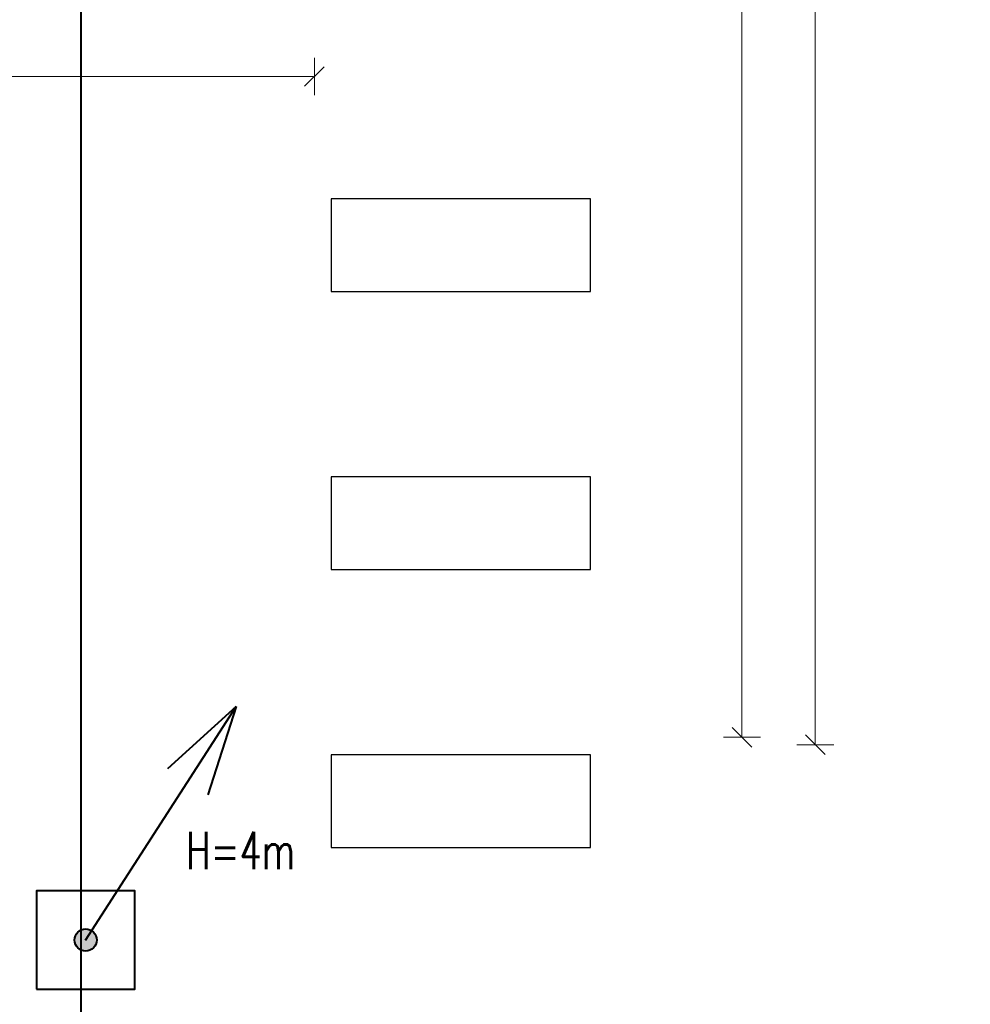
# Model space of a CAD drawing. Header units: millimetres. Extents: x -7955266 to 72030, y -46136 to 9299934.
# Tile 123 of 203: x -5016259 to -5005996, y 6459735 to 6470362. Entities that reach past the tile are written whole.
import ezdxf
from ezdxf.enums import TextEntityAlignment as Align

# ---------------------------------------------------------------- set-up
doc = ezdxf.new("R2010")
doc.units = ezdxf.units.MM
doc.header["$LTSCALE"] = 10
for name, color, linetype, lineweight in [('!XREF', 8, 'Continuous', 5), ('IE_ATRYBUTY_ BLOCK_1', 7, 'Continuous', 25), ('IE_ATRYBUTY_ BLOCK_2', 7, 'Continuous', 18), ('IE_zwody', 140, 'Continuous', 40), ('XREF_E_PRZ24002_rzut dachu$0$0-DACH-ISTN', 8, 'Continuous', 5), ('XREF_E_PRZ24002_rzut dachu$0$DO-HALA-WYMIAR', 8, 'Continuous', 5)]:
    doc.layers.add(name, color=color, linetype=linetype, lineweight=lineweight)
doc.layers.add('0-NASWIETLA', color=7, linetype='Continuous')
doc.styles.add('ROMANS', font='romans.shx', dxfattribs={"width": 0.8})
doc.styles.add('XREF_E_PRZ24002_rzut dachu$0$CP_ATTR', font='ROMANS.SHX')
doc.styles.add('XREF_E_PRZ24002_rzut dachu$0$ROMANS', font='romans.shx', dxfattribs={"width": 0.8})
doc.dimstyles.new('XREF_E_PRZ24002_rzut dachu$0$STANDARD', dxfattribs={"dimscale": 1.4, "dimtxt": 21, "dimasz": 0.5, "dimexe": 0.2, "dimexo": 0.1, "dimgap": 6, "dimtad": 1, "dimdec": 1, "dimrnd": 0.5, "dimzin": 12, "dimdsep": 46, "dimtxsty": 'XREF_E_PRZ24002_rzut dachu$0$ROMANS', "dimblk1": 'XREF_E_PRZ24002_rzut dachu$0$Q', "dimblk2": 'XREF_E_PRZ24002_rzut dachu$0$Q', "dimsah": 1, "dimcen": 0.5, "dimse1": 1, "dimse2": 1, "dimclrd": 8, "dimclre": 8, "dimclrt": 7, "dimadec": 0, "dimazin": 0, "dimtfac": 1, "dimtdec": 1, "dimtix": 1, "dimtmove": 2, "dimatfit": 3, "dimldrblk": 'XREF_E_PRZ24002_rzut dachu$0$Q', "dimfxl": 1, "dimtolj": 1, "dimtzin": 12, "dimarcsym": 0})

# ---------------------------------------------------------------- blocks, each defined once
blk = doc.blocks.new('XREF_E_PRZ24002_rzut dachu$0$Q')
for p, q in [((0, 20), (0, -20)), ((10.6, 10.6), (-10.6, -10.6))]:
    blk.add_line(p, q)
blk = doc.blocks.new('*D350')
at = {"layer": 'XREF_E_PRZ24002_rzut dachu$0$DO-HALA-WYMIAR', "color": 8, "lineweight": -2, "transparency": 16777216}
blk.add_line((-261801.2, 251893.5), (-259619.2, 251893.5), dxfattribs=at)
at = {"layer": 'XREF_E_PRZ24002_rzut dachu$0$DO-HALA-WYMIAR', "color": 8, "linetype": 'ByBlock', "lineweight": -2, "transparency": 16777216, "rotation": 180}
blk.add_blockref('XREF_E_PRZ24002_rzut dachu$0$Q', (-261802.2, 251893.5), dxfattribs=at)
at = {"layer": 'XREF_E_PRZ24002_rzut dachu$0$DO-HALA-WYMIAR', "color": 8, "linetype": 'ByBlock', "lineweight": -2, "transparency": 16777216}
blk.add_blockref('XREF_E_PRZ24002_rzut dachu$0$Q', (-259618.2, 251893.5), dxfattribs=at)
at = {"layer": 'XREF_E_PRZ24002_rzut dachu$0$DO-HALA-WYMIAR', "color": 7, "transparency": 16777216, "insert": (-260806, 251926.5), "char_height": 42, "attachment_point": 5, "style": 'XREF_E_PRZ24002_rzut dachu$0$ROMANS'}
blk.add_mtext('\\A1;2184', dxfattribs=at)
blk = doc.blocks.new('*D379')
at = {"layer": 'XREF_E_PRZ24002_rzut dachu$0$DO-HALA-WYMIAR', "color": 8, "lineweight": -2, "transparency": 16777216}
blk.add_line((-259156.8, 256221.3), (-259156.8, 251181.3), dxfattribs=at)
at = {"layer": 'XREF_E_PRZ24002_rzut dachu$0$DO-HALA-WYMIAR', "color": 8, "linetype": 'ByBlock', "lineweight": -2, "transparency": 16777216}
for p, rotation in [((-259156.8, 256222.3), 90), ((-259156.8, 251180.3), 270)]:
    blk.add_blockref('XREF_E_PRZ24002_rzut dachu$0$Q', p, dxfattribs=dict(at, rotation=rotation))
at = {"layer": 'XREF_E_PRZ24002_rzut dachu$0$DO-HALA-WYMIAR', "color": 7, "transparency": 16777216, "insert": (-259189.8, 253701.3), "char_height": 42, "attachment_point": 5, "rotation": 90, "style": 'XREF_E_PRZ24002_rzut dachu$0$ROMANS'}
blk.add_mtext('\\A1;5042', dxfattribs=at)
blk = doc.blocks.new('*D383')
at = {"layer": 'XREF_E_PRZ24002_rzut dachu$0$DO-HALA-WYMIAR', "color": 8, "lineweight": -2, "transparency": 16777216}
blk.add_line((-259077.5, 256229.3), (-259077.5, 251173.3), dxfattribs=at)
at = {"layer": 'XREF_E_PRZ24002_rzut dachu$0$DO-HALA-WYMIAR', "color": 8, "linetype": 'ByBlock', "lineweight": -2, "transparency": 16777216}
for p, rotation in [((-259077.5, 256230.3), 90), ((-259077.5, 251172.3), 270)]:
    blk.add_blockref('XREF_E_PRZ24002_rzut dachu$0$Q', p, dxfattribs=dict(at, rotation=rotation))
at = {"layer": 'XREF_E_PRZ24002_rzut dachu$0$DO-HALA-WYMIAR', "color": 7, "transparency": 16777216, "insert": (-259110.5, 253701.3), "char_height": 42, "attachment_point": 5, "rotation": 90, "style": 'XREF_E_PRZ24002_rzut dachu$0$ROMANS'}
blk.add_mtext('\\A1;5058', dxfattribs=at)
blk = doc.blocks.new('G$C4A87D2E6')
at = {"layer": '0-NASWIETLA', "color": 1}
for points in [[(-1110, -16586), (-1110, -16486), (-1390, -16486), (-1390, -16586)], [(-1110, -16886), (-1110, -16786), (-1390, -16786), (-1390, -16886)], [(-1110, -17186), (-1110, -17086), (-1390, -17086), (-1390, -17186)]]:
    blk.add_lwpolyline(points, close=True, dxfattribs=at)
blk = doc.blocks.new('*U17')
h = blk.add_hatch(color=256)
edge = h.paths.add_edge_path()
edge.add_arc((0, 0), 60, 0, 360)
for p, q in [((0, 0), (813.5, 1260.2)), ((813.5, 1260.2), (442.9, 924.6)), ((813.5, 1260.2), (660.3, 784.3))]:
    blk.add_line(p, q)
blk.add_lwpolyline([(-265, -265), (265, -265), (265, 265), (-265, 265)], close=True)
blk.add_circle((0, 0), 60)
at = {"layer": 'IE_ATRYBUTY_ BLOCK_1', "style": 'ROMANS', "width": 0.7, "flags": 8}
blk.add_attdef('TYP', text='', height=200, dxfattribs=at).set_placement((837, 383.4), align=Align.CENTER)
at = {"layer": 'IE_ATRYBUTY_ BLOCK_2', "style": 'ROMANS', "width": 0.6, "flags": 8}
for tag, p in [('OPIS1', (837, 165.8)), ('OPIS2', (837, -34.2))]:
    blk.add_attdef(tag, text='', height=150, dxfattribs=at).set_placement(p, align=Align.CENTER)
blk = doc.blocks.new('XREF_E_PRZ24002_rzut dachu')
at = {"layer": 'XREF_E_PRZ24002_rzut dachu$0$0-DACH-ISTN', "linetype": 'ByBlock', "style": 'XREF_E_PRZ24002_rzut dachu$0$CP_ATTR', "flags": 9}
for tag, p, height, width in [('NAME', (-279398.18, 267206.19), 0.01, 2.430116), ('PRODUCER', (-279398.18, 267206.19), 0.01, 2.430116), ('PRODUCT-TYPE', (-279398.18, 267206.19), 0.01, 2.430116), ('ARTICLE', (-279398.18, 267206.19), 0.01, 2.430116), ('FLOW', (-279398.18, 267206.19), 0.01, 2.430116), ('OTHER', (-279398.18, 267206.19), 0.01, 2.430116), ('NAME', (-279644.05, 267204.19), 0.01, 3.078589), ('PRODUCER', (-279644.05, 267204.19), 0.01, 3.078589), ('PRODUCT-TYPE', (-279644.05, 267204.19), 0.01, 3.078589), ('ARTICLE', (-279644.05, 267204.19), 0.01, 3.078589), ('FLOW', (-279644.05, 267204.19), 0.01, 3.078589), ('OTHER', (-279644.05, 267204.19), 0.01, 3.078589), ('NAME', (-279880.82, 267079.33), 0.01, 0.520644), ('PRODUCER', (-279880.82, 267079.33), 0.01, 0.520644), ('PRODUCT-TYPE', (-279880.82, 267079.33), 0.01, 0.520644), ('ARTICLE', (-279880.82, 267079.33), 0.01, 0.520644), ('FLOW', (-279880.82, 267079.33), 0.01, 0.520644), ('OTHER', (-279880.82, 267079.33), 0.01, 0.520644), ('NAME', (-279828.75, 267079.33), 0.0001, 1), ('PRODUCER', (-279828.75, 267079.33), 0.0001, 1), ('PRODUCT-TYPE', (-279828.75, 267079.33), 0.0001, 1), ('ARTICLE', (-279828.75, 267079.33), 0.0001, 1), ('FLOW', (-279828.75, 267079.33), 0.0001, 1), ('OTHER', (-279828.75, 267079.33), 0.0001, 1), ('NAME', (-279558.18, 266590.11), 0.0001, 1), ('PRODUCER', (-279558.18, 266590.11), 0.0001, 1), ('PRODUCT-TYPE', (-279558.18, 266590.11), 0.0001, 1), ('ARTICLE', (-279558.18, 266590.11), 0.0001, 1), ('FLOW', (-279558.18, 266590.11), 0.0001, 1), ('OTHER', (-279558.18, 266590.11), 0.0001, 1), ('NAME', (-280739.27, 251288.91), 0.0001, 1), ('PRODUCER', (-280739.27, 251288.91), 0.0001, 1), ('PRODUCT-TYPE', (-280739.27, 251288.91), 0.0001, 1), ('ARTICLE', (-280739.27, 251288.91), 0.0001, 1), ('FLOW', (-280739.27, 251288.91), 0.0001, 1), ('OTHER', (-280739.27, 251288.91), 0.0001, 1), ('NAME', (-280605.65, 251288.91), 0.0001, 1), ('PRODUCER', (-280605.65, 251288.91), 0.0001, 1), ('PRODUCT-TYPE', (-280605.65, 251288.91), 0.0001, 1), ('ARTICLE', (-280605.65, 251288.91), 0.0001, 1), ('FLOW', (-280605.65, 251288.91), 0.0001, 1), ('OTHER', (-280605.65, 251288.91), 0.0001, 1), ('NAME', (-279957.38, 251288.91), 0.0001, 1), ('PRODUCER', (-279957.38, 251288.91), 0.0001, 1), ('PRODUCT-TYPE', (-279957.38, 251288.91), 0.0001, 1), ('ARTICLE', (-279957.38, 251288.91), 0.0001, 1), ('FLOW', (-279957.38, 251288.91), 0.0001, 1), ('OTHER', (-279957.38, 251288.91), 0.0001, 1)]:
    blk.add_attdef(tag, p, '', height=height, dxfattribs=dict(at, width=width))
for tag, p, height, rotation, width in [('NAME', (-279015.17, 267206.19), 0.0001, 180, 1), ('PRODUCER', (-279015.17, 267206.19), 0.0001, 180, 1), ('PRODUCT-TYPE', (-279015.17, 267206.19), 0.0001, 180, 1), ('ARTICLE', (-279015.17, 267206.19), 0.0001, 180, 1), ('FLOW', (-279015.17, 267206.19), 0.0001, 180, 1), ('OTHER', (-279015.17, 267206.19), 0.0001, 180, 1), ('PRODUCT-TYPE', (-278926.22, 267206.19), 0.015, 180, 0.592965), ('PRODUCER', (-278926.22, 267206.19), 0.015, 180, 0.592965), ('ARTICLE', (-278926.22, 267206.19), 0.015, 180, 0.592965), ('NAME', (-278926.22, 267206.19), 0.015, 180, 0.592965), ('FLOW', (-278926.22, 267206.19), 0.015, 180, 0.592965), ('OTHER', (-278926.22, 267206.19), 0.015, 180, 0.592965), ('PRODUCT-TYPE', (-279196.19, 267204.19), 0.0001, 180, 1), ('NAME', (-279196.19, 267204.19), 0.0001, 180, 1), ('PRODUCER', (-279196.19, 267204.19), 0.0001, 180, 1), ('ARTICLE', (-279196.19, 267204.19), 0.0001, 180, 1), ('FLOW', (-279196.19, 267204.19), 0.0001, 180, 1), ('OTHER', (-279196.19, 267204.19), 0.0001, 180, 1), ('PRODUCT-TYPE', (-279109.07, 267204.19), 0.015, 180, 0.580797), ('PRODUCER', (-279109.07, 267204.19), 0.015, 180, 0.580797), ('ARTICLE', (-279109.07, 267204.19), 0.015, 180, 0.580797), ('NAME', (-279109.07, 267204.19), 0.015, 180, 0.580797), ('FLOW', (-279109.07, 267204.19), 0.015, 180, 0.580797), ('OTHER', (-279109.07, 267204.19), 0.015, 180, 0.580797), ('NAME', (-281343.26, 251313.16), 0.0001, 180, 1), ('PRODUCER', (-281343.26, 251313.16), 0.0001, 180, 1), ('PRODUCT-TYPE', (-281343.26, 251313.16), 0.0001, 180, 1), ('ARTICLE', (-281343.26, 251313.16), 0.0001, 180, 1), ('FLOW', (-281343.26, 251313.16), 0.0001, 180, 1), ('OTHER', (-281343.26, 251313.16), 0.0001, 180, 1), ('NAME', (-281440.06, 251297.51), 0.0001, 135, 1), ('PRODUCER', (-281440.06, 251297.51), 0.0001, 135, 1), ('PRODUCT-TYPE', (-281440.06, 251297.51), 0.0001, 135, 1), ('ARTICLE', (-281440.06, 251297.51), 0.0001, 135, 1), ('FLOW', (-281440.06, 251297.51), 0.0001, 135, 1), ('OTHER', (-281440.06, 251297.51), 0.0001, 135, 1), ('NAME', (-281127.88, 251288.91), 0.0001, 180, 1), ('PRODUCER', (-281127.88, 251288.91), 0.0001, 180, 1), ('PRODUCT-TYPE', (-281127.88, 251288.91), 0.0001, 180, 1), ('ARTICLE', (-281127.88, 251288.91), 0.0001, 180, 1), ('FLOW', (-281127.88, 251288.91), 0.0001, 180, 1), ('OTHER', (-281127.88, 251288.91), 0.0001, 180, 1), ('NAME', (-281411.29, 251268.73), 0.0001, 315, 1), ('PRODUCER', (-281411.29, 251268.73), 0.0001, 315, 1), ('PRODUCT-TYPE', (-281411.29, 251268.73), 0.0001, 315, 1), ('ARTICLE', (-281411.29, 251268.73), 0.0001, 315, 1), ('FLOW', (-281411.29, 251268.73), 0.0001, 315, 1), ('OTHER', (-281411.29, 251268.73), 0.0001, 315, 1)]:
    blk.add_attdef(tag, p, '', height=height, rotation=rotation, dxfattribs=dict(at, width=width))
at = {"layer": 'XREF_E_PRZ24002_rzut dachu$0$0-DACH-ISTN', "linetype": 'ByBlock', "style": 'XREF_E_PRZ24002_rzut dachu$0$CP_ATTR', "text_generation_flag": 4, "width": 1, "flags": 9}
for tag, p, rotation in [('NAME', (-279463.18, 267141.19), 90), ('PRODUCER', (-279463.18, 267141.19), 90), ('PRODUCT-TYPE', (-279463.18, 267141.19), 90), ('ARTICLE', (-279463.18, 267141.19), 90), ('FLOW', (-279463.18, 267141.19), 90), ('OTHER', (-279463.18, 267141.19), 90), ('NAME', (-281127.88, 251288.91), 180), ('PRODUCER', (-281127.88, 251288.91), 180), ('PRODUCT-TYPE', (-281127.88, 251288.91), 180), ('ARTICLE', (-281127.88, 251288.91), 180), ('FLOW', (-281127.88, 251288.91), 180), ('OTHER', (-281127.88, 251288.91), 180)]:
    blk.add_attdef(tag, p, '', height=0.0001, rotation=rotation, dxfattribs=at)
at = {"layer": 'XREF_E_PRZ24002_rzut dachu$0$0-DACH-ISTN', "linetype": 'ByBlock', "style": 'XREF_E_PRZ24002_rzut dachu$0$CP_ATTR', "flags": 9}
for tag, p, height, rotation in [('PRODUCT-TYPE', (-279586.68, 266526.19), 0.0025, 180), ('PRODUCER', (-279586.68, 266526.19), 0.0025, 180), ('ARTICLE', (-279586.68, 266526.19), 0.0025, 180), ('NAME', (-279586.68, 266526.19), 0.0025, 180), ('FLOW', (-279586.68, 266526.19), 0.0025, 180), ('OTHER', (-279586.68, 266526.19), 0.0025, 180), ('NAME', (-281440.06, 251297.51), 0.0001, 315), ('PRODUCER', (-281440.06, 251297.51), 0.0001, 315), ('PRODUCT-TYPE', (-281440.06, 251297.51), 0.0001, 315), ('ARTICLE', (-281440.06, 251297.51), 0.0001, 315), ('FLOW', (-281440.06, 251297.51), 0.0001, 315), ('OTHER', (-281440.06, 251297.51), 0.0001, 315), ('NAME', (-281117.1, 251288.91), 0.0001, 180), ('PRODUCER', (-281117.1, 251288.91), 0.0001, 180), ('PRODUCT-TYPE', (-281117.1, 251288.91), 0.0001, 180), ('ARTICLE', (-281117.1, 251288.91), 0.0001, 180), ('FLOW', (-281117.1, 251288.91), 0.0001, 180), ('OTHER', (-281117.1, 251288.91), 0.0001, 180), ('NAME', (-280739.27, 251288.91), 0.0001, 180), ('PRODUCER', (-280739.27, 251288.91), 0.0001, 180), ('PRODUCT-TYPE', (-280739.27, 251288.91), 0.0001, 180), ('ARTICLE', (-280739.27, 251288.91), 0.0001, 180), ('FLOW', (-280739.27, 251288.91), 0.0001, 180), ('OTHER', (-280739.27, 251288.91), 0.0001, 180), ('NAME', (-279957.38, 251288.91), 0.0001, 180), ('PRODUCER', (-279957.38, 251288.91), 0.0001, 180), ('PRODUCT-TYPE', (-279957.38, 251288.91), 0.0001, 180), ('ARTICLE', (-279957.38, 251288.91), 0.0001, 180), ('FLOW', (-279957.38, 251288.91), 0.0001, 180), ('OTHER', (-279957.38, 251288.91), 0.0001, 180)]:
    blk.add_attdef(tag, p, '', height=height, rotation=rotation, dxfattribs=at)
at = {"layer": 'XREF_E_PRZ24002_rzut dachu$0$0-DACH-ISTN', "linetype": 'ByBlock', "style": 'XREF_E_PRZ24002_rzut dachu$0$CP_ATTR'}
for tag, p, height, flags in [('GROUP', (-281520.03, 251451.25), 0.00005, 1), ('NUMBER', (-281520.03, 251451.25), 0.00005, 1), ('PRODUCER', (-281520.03, 251451.25), 0.00005, 1), ('ARTICLE', (-281520.03, 251451.25), 0.00005, 1), ('PRODUCT-TYPE', (-281520.03, 251451.25), 0.00005, 1), ('ORDER-NO', (-281520.03, 251451.25), 0.00005, 1), ('CHARACTER', (-281520.03, 251451.25), 0.00005, 1), ('DN', (-281520.03, 251451.25), 0.00005, 1), ('NAME', (-281520.03, 251451.25), 0.00005, 1), ('TEMPERATURE', (-281520.03, 251451.25), 0.00005, 1), ('FLOW', (-281520.03, 251451.25), 0.00005, 1), ('POWER', (-281520.03, 251451.25), 0.00005, 1), ('VOLTAGE', (-281520.03, 251451.25), 0.00005, 1), ('WEIGHT', (-281520.03, 251451.25), 0.00005, 1), ('PN', (-281520.03, 251451.25), 0.00005, 1), ('H', (-281520.03, 251451.25), 0.00005, 1), ('VAL', (-281520.03, 251451.25), 0.00005, 1), ('NAME', (-281343.26, 251313.16), 0.0001, 9), ('PRODUCER', (-281343.26, 251313.16), 0.0001, 9), ('PRODUCT-TYPE', (-281343.26, 251313.16), 0.0001, 9), ('ARTICLE', (-281343.26, 251313.16), 0.0001, 9), ('FLOW', (-281343.26, 251313.16), 0.0001, 9), ('OTHER', (-281343.26, 251313.16), 0.0001, 9), ('NAME', (-281127.88, 251288.91), 0.0001, 9), ('PRODUCER', (-281127.88, 251288.91), 0.0001, 9), ('PRODUCT-TYPE', (-281127.88, 251288.91), 0.0001, 9), ('ARTICLE', (-281127.88, 251288.91), 0.0001, 9), ('FLOW', (-281127.88, 251288.91), 0.0001, 9), ('OTHER', (-281127.88, 251288.91), 0.0001, 9), ('NAME', (-280750.05, 251288.91), 0.0001, 9), ('PRODUCER', (-280750.05, 251288.91), 0.0001, 9), ('PRODUCT-TYPE', (-280750.05, 251288.91), 0.0001, 9), ('ARTICLE', (-280750.05, 251288.91), 0.0001, 9), ('FLOW', (-280750.05, 251288.91), 0.0001, 9), ('OTHER', (-280750.05, 251288.91), 0.0001, 9), ('NAME', (-280647.27, 251288.91), 0.0001, 9), ('PRODUCER', (-280647.27, 251288.91), 0.0001, 9), ('PRODUCT-TYPE', (-280647.27, 251288.91), 0.0001, 9), ('ARTICLE', (-280647.27, 251288.91), 0.0001, 9), ('FLOW', (-280647.27, 251288.91), 0.0001, 9), ('OTHER', (-280647.27, 251288.91), 0.0001, 9), ('NAME', (-281393.61, 251261.41), 0.0001, 9), ('PRODUCER', (-281393.61, 251261.41), 0.0001, 9), ('PRODUCT-TYPE', (-281393.61, 251261.41), 0.0001, 9), ('ARTICLE', (-281393.61, 251261.41), 0.0001, 9), ('FLOW', (-281393.61, 251261.41), 0.0001, 9), ('OTHER', (-281393.61, 251261.41), 0.0001, 9), ('GROUP', (-281345.5, 250753.98), 0.00005, 1), ('NUMBER', (-281345.5, 250753.98), 0.00005, 1), ('PRODUCER', (-281345.5, 250753.98), 0.00005, 1), ('ARTICLE', (-281345.5, 250753.98), 0.00005, 1), ('PRODUCT-TYPE', (-281345.5, 250753.98), 0.00005, 1), ('ORDER-NO', (-281345.5, 250753.98), 0.00005, 1), ('CHARACTER', (-281345.5, 250753.98), 0.00005, 1), ('DN', (-281345.5, 250753.98), 0.00005, 1), ('NAME', (-281345.5, 250753.98), 0.00005, 1), ('TEMPERATURE', (-281345.5, 250753.98), 0.00005, 1), ('FLOW', (-281345.5, 250753.98), 0.00005, 1), ('POWER', (-281345.5, 250753.98), 0.00005, 1), ('VOLTAGE', (-281345.5, 250753.98), 0.00005, 1), ('WEIGHT', (-281345.5, 250753.98), 0.00005, 1), ('PN', (-281345.5, 250753.98), 0.00005, 1), ('H', (-281345.5, 250753.98), 0.00005, 1), ('VAL', (-281345.5, 250753.98), 0.00005, 1)]:
    blk.add_attdef(tag, p, '', height=height, dxfattribs=dict(at, flags=flags))
at = {"layer": 'XREF_E_PRZ24002_rzut dachu$0$0-DACH-ISTN', "linetype": 'ByBlock', "style": 'XREF_E_PRZ24002_rzut dachu$0$CP_ATTR', "text_generation_flag": 4, "width": 1, "flags": 9}
for tag in ['NAME', 'PRODUCER', 'PRODUCT-TYPE', 'ARTICLE', 'FLOW', 'OTHER']:
    blk.add_attdef(tag, (-280739.27, 251288.91), '', height=0.0001, dxfattribs=at)
at = {"layer": 'XREF_E_PRZ24002_rzut dachu$0$0-DACH-ISTN', "linetype": 'ByBlock', "style": 'XREF_E_PRZ24002_rzut dachu$0$CP_ATTR', "flags": 9}
for tag, p in [('GROUP', (-280584.33, 251288.18)), ('ARTICLE', (-280584.33, 251288.17)), ('PRODUCT-TYPE', (-280584.33, 251288.17)), ('ORDER-NO', (-280584.33, 251288.16)), ('PRODUCER', (-280584.33, 251288.16)), ('NAME', (-280584.32, 251288.18)), ('NUMBER', (-280584.33, 251288.18)), ('TEMPERATURE', (-280584.31, 251288.18)), ('FLOW', (-280584.31, 251288.18)), ('CHARACTER', (-280584.31, 251288.17)), ('POWER', (-280584.31, 251288.16)), ('VOLTAGE', (-280584.31, 251288.16)), ('PN', (-280584.3, 251288.18)), ('OTHER', (-280584.3, 251288.18)), ('DN', (-280584.3, 251288.17))]:
    blk.add_attdef(tag, text='', height=0.002, dxfattribs=at).set_placement(p, align=Align.MIDDLE_LEFT)
at = {"layer": 'XREF_E_PRZ24002_rzut dachu$0$0-DACH-ISTN', "linetype": 'ByBlock', "style": 'XREF_E_PRZ24002_rzut dachu$0$CP_ATTR', "width": 1, "flags": 9}
for tag, height, p in [('GROUP', 0.00158, (-279928.78, 251288.33)), ('ARTICLE', 0.00158, (-279928.78, 251288.33)), ('PRODUCT-TYPE', 0.00158, (-279928.78, 251288.33)), ('ORDER-NO', 0.00157, (-279928.78, 251288.32)), ('PRODUCER', 0.00158, (-279928.78, 251288.32)), ('NAME', 0.00158, (-279928.77, 251288.34)), ('NUMBER', 0.00158, (-279928.78, 251288.34)), ('TEMPERATURE', 0.00158, (-279928.77, 251288.34)), ('OTHER', 0.00158, (-279928.76, 251288.34)), ('CHARACTER', 0.00158, (-279928.76, 251288.33)), ('FLOW', 0.00158, (-279928.76, 251288.33)), ('POWER', 0.00158, (-279928.76, 251288.32)), ('VOLTAGE', 0.00158, (-279928.76, 251288.32)), ('DN', 0.00158, (-279928.75, 251288.33)), ('PN', 0.00158, (-279928.75, 251288.33))]:
    blk.add_attdef(tag, text='', height=height, dxfattribs=at).set_placement(p, align=Align.MIDDLE_LEFT)
at = {"layer": 'XREF_E_PRZ24002_rzut dachu$0$DO-HALA-WYMIAR'}
for base, p1, p2, picture, middle in [((-259077.46, 251172.33, 0), (-259302.18, 256230.33, 0), (-259302.18, 251172.33, 0), '*D383', (-259110.46, 253701.33, 0)), ((-259156.79, 251180.33), (-259310.18, 256222.33, 0), (-259310.18, 251180.33, 0), '*D379', (-259189.79, 253701.33))]:
    dim = blk.add_linear_dim(base=base, p1=p1, p2=p2, angle=90, dimstyle='XREF_E_PRZ24002_rzut dachu$0$STANDARD', override={"dimscale": 2}, dxfattribs=at)
    dim.commit()
    dim.dimension.update_dxf_attribs({"geometry": picture, "text_midpoint": middle})
dim = blk.add_linear_dim(base=(-259618.18, 251893.5), p1=(-261802.19, 251893.5, 0), p2=(-259618.18, 251893.5, 0), dimstyle='XREF_E_PRZ24002_rzut dachu$0$STANDARD', override={"dimscale": 2}, dxfattribs=at)
dim.commit()
dim.dimension.update_dxf_attribs({"geometry": '*D350', "text_midpoint": (-260806.03, 251926.5), "dimtype": 160})

msp = doc.modelspace()

# ---------------------------------------------------------------- linework, layer by layer
at = {"layer": 'IE_zwody'}
msp.add_line((-5015598, 6634448, 0), (-5015598, 6455618, 0), dxfattribs=at)

# ---------------------------------------------------------------- block references
at = {"layer": '!XREF', "xscale": 10, "yscale": 10, "zscale": 10}
msp.add_blockref('XREF_E_PRZ24002_rzut dachu', (-2416894, 3950814, 0), dxfattribs=at)
at = {"xscale": 10, "yscale": 10, "zscale": 10}
msp.add_blockref('G$C4A87D2E6', (-4998996, 6633288), dxfattribs=at)
at = {"layer": 'IE_zwody'}
ref = msp.add_blockref('*U17', (-5015547, 6460429, 0), dxfattribs=dict(at, xscale=2, yscale=2, zscale=2))
ref.add_attrib('TYP', 'H=4m', dxfattribs={"layer": 'IE_ATRYBUTY_ BLOCK_1', "height": 400, "style": 'ROMANS', "width": 0.7}).set_placement((-5013873, 6461195, 0), align=Align.CENTER)

doc.saveas('drawing.dxf')
